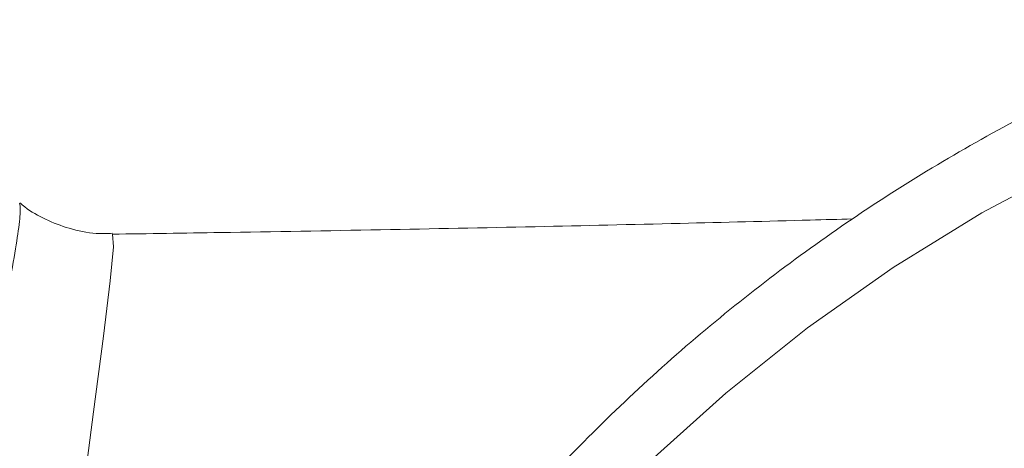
# Model space of a CAD drawing. Header units: millimetres. Extents: x -27 to 453, y 47 to 338.
# Tile 7 of 20: x 8 to 61, y 263 to 286. Entities that reach past the tile are written whole.
import ezdxf

# ---------------------------------------------------------------- set-up
doc = ezdxf.new("R2010")
doc.units = ezdxf.units.MM

msp = doc.modelspace()

# ---------------------------------------------------------------- linework, layer by layer
at = {"color": 7, "linetype": 'Continuous', "lineweight": 15, "flags": 128}
msp.add_lwpolyline([(14.399, 212.862), (15.78, 218.482), (17.487, 224.005), (19.513, 229.412), (21.85, 234.682), (24.491, 239.796), (27.425, 244.736), (30.642, 249.483), (34.13, 254.021), (37.876, 258.332), (41.866, 262.401), (46.087, 266.214), (50.522, 269.756), (55.156, 273.014), (59.971, 275.976), (64.951, 278.632)], dxfattribs=at)
at = {"color": 8, "linetype": 'Continuous', "lineweight": 15, "flags": 128}
msp.add_lwpolyline([(12.838, 274.82), (12.884, 274.148), (12.718, 272.293), (12.351, 269.296), (11.81, 265.194), (11.144, 260.018), (11.144, 260.018), (11.144, 260.018)], dxfattribs=at)
at = {"color": 7, "linetype": 'Continuous', "lineweight": 15}
for centre, radius, start, end in [((110.433, 195.738), 76.277, 92.00868, 140.3456), ((105.417, 196.612), 75.358, 51.16575, 132.12539)]:
    msp.add_arc(centre, radius, start, end, dxfattribs=at)
for points, knots in [([(74.285, 286.459), (73.73, 286.27), (71.453, 285.496), (67.559, 283.834), (62.623, 281.476), (57.831, 278.814), (53.189, 275.884), (48.714, 272.686), (44.419, 269.235), (40.319, 265.539), (36.426, 261.61), (32.753, 257.462), (29.311, 253.106), (26.111, 248.557), (23.163, 243.83), (20.476, 238.938), (18.06, 233.898), (15.921, 228.725), (14.067, 223.436), (12.504, 218.048), (11.236, 212.577), (10.267, 207.041), (9.601, 201.457), (9.239, 195.843), (9.183, 190.217), (9.433, 184.596), (9.989, 178.999), (10.848, 173.443), (12.007, 167.945), (13.464, 162.523), (15.213, 157.195), (17.25, 151.977), (19.566, 146.885), (22.156, 141.937), (25.011, 137.146), (28.122, 132.529), (31.479, 128.101), (35.071, 123.874), (38.888, 119.863), (42.916, 116.08), (47.144, 112.538), (51.557, 109.246), (56.142, 106.218), (60.884, 103.457), (65.771, 100.988), (70.234, 99.003), (73.107, 97.972), (74.267, 97.556)], [0, 0, 0, 0, 0.0073145, 0.0300168, 0.0527209, 0.0754269, 0.0981351, 0.1208457, 0.1435587, 0.1662742, 0.1889923, 0.2117129, 0.234436, 0.2571616, 0.2798895, 0.3026196, 0.3253519, 0.3480861, 0.3708221, 0.3935597, 0.4162988, 0.439039, 0.4617803, 0.4845223, 0.507265, 0.530008, 0.5527511, 0.5754941, 0.5982367, 0.6209788, 0.6437201, 0.6664604, 0.6891994, 0.711937, 0.7346729, 0.757407, 0.7801391, 0.802869, 0.8255966, 0.8483217, 0.8710443, 0.8937643, 0.9164817, 0.9391965, 0.9619087, 0.9846185, 1, 1, 1, 1]), ([(12.838, 274.876), (12.542, 274.865), (11.752, 274.835), (10.513, 275.1), (9.217, 275.599), (8.32, 276.092), (7.902, 276.449), (7.812, 276.525)], [0, 0, 0, 0, 0.1636252, 0.4377233, 0.694066, 0.9347741, 1, 1, 1, 1]), ([(52.957, 275.654), (52.193, 275.633), (49.114, 275.548), (43.392, 275.405), (35.631, 275.226), (27.303, 275.061), (19.644, 274.928), (14.79, 274.855), (12.836, 274.826)], [0, 0, 0, 0, 0.059104, 0.238366, 0.435333, 0.642739, 0.856182, 1, 1, 1, 1]), ([(12.836, 274.804), (12.837, 274.816), (12.837, 274.83), (12.838, 274.821), (12.838, 274.82)], [0, 0, 0, 0, 0.898375, 1, 1, 1, 1])]:
    msp.add_open_spline(points, degree=3, knots=knots, dxfattribs=at)
at = {"color": 8, "linetype": 'Continuous', "lineweight": 15}
msp.add_open_spline([(12.863, 219.103), (12.56, 220.606), (11.727, 224.743), (10.092, 231.325), (8.526, 237.392), (7.278, 241.913), (6.458, 245.019), (5.831, 248.037), (5.239, 251.843), (4.89, 256.232), (5.086, 260.438), (5.68, 263.726), (6.224, 266.458), (6.665, 268.919), (7.106, 271.292), (7.486, 273.422), (7.761, 275.126), (7.874, 276.239), (7.82, 276.414), (7.794, 276.501)], degree=3, knots=[0, 0, 0, 0, 0.0442669, 0.1218029, 0.1993248, 0.2328221, 0.2662934, 0.3005292, 0.3347713, 0.4011724, 0.4695767, 0.5252073, 0.5808783, 0.6375225, 0.6941674, 0.7703367, 0.846508, 0.9248519, 1, 1, 1, 1], dxfattribs=at)

doc.saveas('drawing.dxf')
